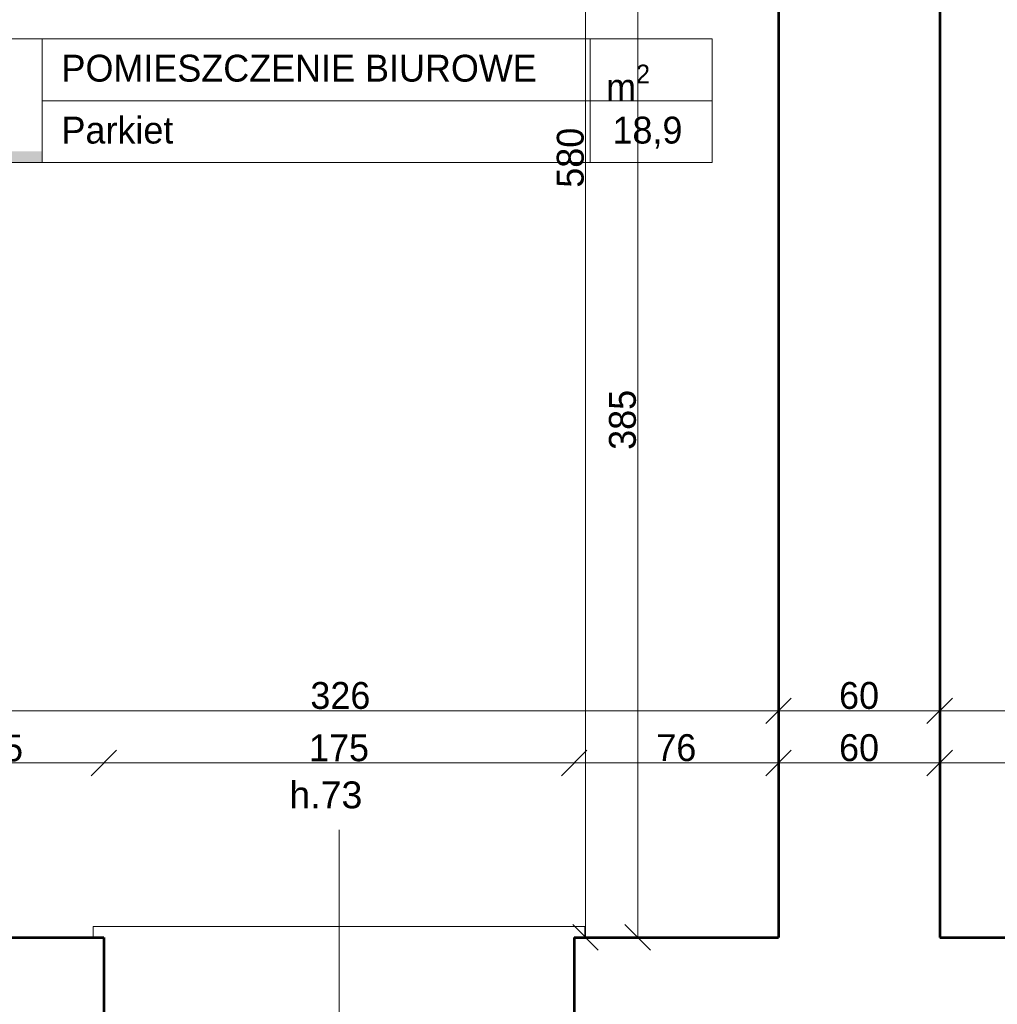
# Model space of a CAD drawing. Header units: inches. Extents: x -21887 to 84279, y -131485 to 67836.
# Tile 86 of 256: x 64477 to 68115, y -43208 to -39546. Entities that reach past the tile are written whole.
import ezdxf

# ---------------------------------------------------------------- set-up
doc = ezdxf.new("R2010")
doc.units = ezdxf.units.IN
doc.header["$MEASUREMENT"] = 0
doc.layers.get('0').update_dxf_attribs({"lineweight": 13})
doc.layers.get('Defpoints').update_dxf_attribs({"lineweight": 13})
for name, color, linetype, lineweight in [('AI_MURY', 7, 'Continuous', 53), ('Dimensioning', 7, 'Continuous', 13), ('DRZWI', 7, 'Continuous', 13), ('OPISY TABELKI', 7, 'Continuous', 13)]:
    doc.layers.add(name, color=color, linetype=linetype, lineweight=lineweight)
doc.styles.add('GENERATED_STYLE_7', font='txt')
doc.styles.add('GENERATED_STYLE_9', font='txt')
doc.styles.add('Style-Courier New', font='txt')
doc.dimstyles.new('Dimstyle_4', dxfattribs={"dimtxt": 100, "dimasz": 95, "dimexe": 0, "dimexo": 0, "dimgap": 0.09, "dimtad": 1, "dimdec": 0, "dimlfac": 0.1, "dimzin": 0, "dimdsep": 46, "dimlunit": 5, "dimtxsty": 'GENERATED_STYLE_7', "dimblk": 'ARROWHEAD_6', "dimcen": 0.09, "dimclrd": 161, "dimclre": 161, "dimclrt": 7, "dimadec": 0, "dimazin": 0, "dimtfac": 1, "dimtdec": 0, "dimtmove": 0, "dimatfit": 3, "dimfxl": 0, "dimtolj": 1, "dimtzin": 0, "dimarcsym": 0})
doc.dimstyles.new('Dimstyle_5', dxfattribs={"dimtxt": 100, "dimasz": 95, "dimexe": 0.18, "dimexo": 0, "dimgap": 0.09, "dimtad": 1, "dimtih": 1, "dimtoh": 1, "dimdec": 0, "dimlfac": 0.1, "dimzin": 0, "dimdsep": 46, "dimlunit": 5, "dimtxsty": 'GENERATED_STYLE_7', "dimblk": 'ARROWHEAD_6', "dimcen": 0.09, "dimclrd": 161, "dimclre": 161, "dimclrt": 7, "dimadec": 0, "dimazin": 0, "dimtfac": 1, "dimtdec": 0, "dimtmove": 0, "dimatfit": 3, "dimfxl": 0, "dimtolj": 1, "dimtzin": 0, "dimarcsym": 0})

# ---------------------------------------------------------------- blocks, each defined once
blk = doc.blocks.new('ARROWHEAD_6')
at = {"color": 0, "linetype": 'Continuous'}
for p, q in [((-0.5, -0.5), (0.5, 0.5)), ((0, 0), (-1, 0))]:
    blk.add_line(p, q, dxfattribs=at)
blk = doc.blocks.new('*U991')
at = {"layer": 'Defpoints', "color": 0, "linetype": 'Continuous'}
for p in [(64040.5, -42116.5), (67300.5, -42116.5), (67300.5, -42116.5)]:
    blk.add_point(p, dxfattribs=at)
at = {"layer": 'Dimensioning', "color": 161, "linetype": 'Continuous', "lineweight": -2}
for p, q in [((64040.5, -42116.5), (64040.5, -42116.3)), ((64135.5, -42116.5), (67205.5, -42116.5)), ((67300.5, -42116.5), (67300.5, -42116.7))]:
    blk.add_line(p, q, dxfattribs=at)
at = {"layer": 'Dimensioning', "color": 161, "linetype": 'Continuous', "lineweight": -2, "xscale": 95, "yscale": 95, "zscale": 95, "rotation": 180}
blk.add_blockref('ARROWHEAD_6', (64040.5, -42116.5), dxfattribs=at)
at = {"layer": 'Dimensioning', "color": 161, "linetype": 'Continuous', "lineweight": -2, "xscale": 95, "yscale": 95, "zscale": 95}
blk.add_blockref('ARROWHEAD_6', (67300.5, -42116.5), dxfattribs=at)
at = {"layer": 'Dimensioning', "color": 7, "linetype": 'Continuous', "insert": (65670.5, -42060.2), "char_height": 100, "attachment_point": 5, "style": 'GENERATED_STYLE_7'}
blk.add_mtext('326', dxfattribs=at)
blk = doc.blocks.new('*D1860')
at = {"layer": 'Defpoints'}
for p in [(64040.5, -42116.5), (65670.5, -42116.5), (67300.5, -42116.5), (67300.5, -42116.5)]:
    blk.add_point(p, dxfattribs=at)
at = {"layer": 'Dimensioning', "color": 161, "linetype": 'Continuous'}
blk.add_blockref('*U991', (0, 0), dxfattribs=at)
blk = doc.blocks.new('*U992')
at = {"layer": 'Defpoints', "color": 0, "linetype": 'Continuous'}
for p in [(67300.5, -42116.5), (67900.5, -42116.5), (67900.5, -42116.5)]:
    blk.add_point(p, dxfattribs=at)
at = {"layer": 'Dimensioning', "color": 161, "linetype": 'Continuous', "lineweight": -2}
for p, q in [((67300.5, -42116.5), (67300.5, -42116.7)), ((67395.5, -42116.5), (67805.5, -42116.5)), ((67900.5, -42116.5), (67900.5, -42116.3))]:
    blk.add_line(p, q, dxfattribs=at)
at = {"layer": 'Dimensioning', "color": 161, "linetype": 'Continuous', "lineweight": -2, "xscale": 95, "yscale": 95, "zscale": 95, "rotation": 180}
blk.add_blockref('ARROWHEAD_6', (67300.5, -42116.5), dxfattribs=at)
at = {"layer": 'Dimensioning', "color": 161, "linetype": 'Continuous', "lineweight": -2, "xscale": 95, "yscale": 95, "zscale": 95}
blk.add_blockref('ARROWHEAD_6', (67900.5, -42116.5), dxfattribs=at)
at = {"layer": 'Dimensioning', "color": 7, "linetype": 'Continuous', "insert": (67600.5, -42060.2), "char_height": 100, "attachment_point": 5, "style": 'GENERATED_STYLE_7'}
blk.add_mtext('60', dxfattribs=at)
blk = doc.blocks.new('*D1861')
at = {"layer": 'Defpoints'}
for p in [(67300.5, -42116.5), (67600.5, -42116.5), (67900.5, -42116.5), (67900.5, -42116.5)]:
    blk.add_point(p, dxfattribs=at)
at = {"layer": 'Dimensioning', "color": 161, "linetype": 'Continuous'}
blk.add_blockref('*U992', (0, 0), dxfattribs=at)
blk = doc.blocks.new('*U993')
at = {"layer": 'Defpoints', "color": 0, "linetype": 'Continuous'}
for p in [(67900.5, -42116.5), (73700.5, -42116.5), (73700.5, -42116.5)]:
    blk.add_point(p, dxfattribs=at)
at = {"layer": 'Dimensioning', "color": 161, "linetype": 'Continuous', "lineweight": -2}
for p, q in [((67900.5, -42116.5), (67900.5, -42116.3)), ((67995.5, -42116.5), (73605.5, -42116.5)), ((73700.5, -42116.5), (73700.5, -42116.3))]:
    blk.add_line(p, q, dxfattribs=at)
at = {"layer": 'Dimensioning', "color": 161, "linetype": 'Continuous', "lineweight": -2, "xscale": 95, "yscale": 95, "zscale": 95, "rotation": 180}
blk.add_blockref('ARROWHEAD_6', (67900.5, -42116.5), dxfattribs=at)
at = {"layer": 'Dimensioning', "color": 161, "linetype": 'Continuous', "lineweight": -2, "xscale": 95, "yscale": 95, "zscale": 95}
blk.add_blockref('ARROWHEAD_6', (73700.5, -42116.5), dxfattribs=at)
at = {"layer": 'Dimensioning', "color": 7, "linetype": 'Continuous', "insert": (70800.5, -42060.2), "char_height": 100, "attachment_point": 5, "style": 'GENERATED_STYLE_7'}
blk.add_mtext('580', dxfattribs=at)
blk = doc.blocks.new('*D1862')
at = {"layer": 'Defpoints'}
for p in [(67900.5, -42116.5), (70800.5, -42116.5), (73700.5, -42116.5), (73700.5, -42116.5)]:
    blk.add_point(p, dxfattribs=at)
at = {"layer": 'Dimensioning', "color": 161, "linetype": 'Continuous'}
blk.add_blockref('*U993', (0, 0), dxfattribs=at)
blk = doc.blocks.new('*U320')
at = {"layer": 'Defpoints', "color": 0, "linetype": 'Continuous'}
for p in [(66776.9, -39109.3), (67300.5, -39109.3), (67300.5, -42959.3)]:
    blk.add_point(p, dxfattribs=at)
at = {"layer": 'Dimensioning', "color": 161, "linetype": 'Continuous', "lineweight": -2}
for p, q in [((66777.1, -39109.3), (66776.9, -39109.3)), ((66776.9, -42864.3), (66776.9, -39204.3)), ((66777.1, -42959.3), (66776.9, -42959.3))]:
    blk.add_line(p, q, dxfattribs=at)
at = {"layer": 'Dimensioning', "color": 161, "linetype": 'Continuous', "lineweight": -2, "xscale": 95, "yscale": 95, "zscale": 95}
for p, rotation in [((66776.9, -39109.3), 90), ((66776.9, -42959.3), 270)]:
    blk.add_blockref('ARROWHEAD_6', p, dxfattribs=dict(at, rotation=rotation))
at = {"layer": 'Dimensioning', "color": 7, "linetype": 'Continuous', "insert": (66720.6, -41034.3), "char_height": 100, "attachment_point": 5, "rotation": 90, "style": 'GENERATED_STYLE_7'}
blk.add_mtext('385', dxfattribs=at)
blk = doc.blocks.new('*D2198')
at = {"layer": 'Defpoints'}
for p in [(66776.9, -39109.3), (67300.5, -39109.3), (66776.9, -41034.3), (67300.5, -42959.3)]:
    blk.add_point(p, dxfattribs=at)
at = {"layer": 'Dimensioning', "color": 161, "linetype": 'Continuous'}
blk.add_blockref('*U320', (0, 0), dxfattribs=at)
blk = doc.blocks.new('*U347')
at = {"layer": 'Defpoints', "color": 0, "linetype": 'Continuous'}
for p in [(66582.8, -37159.3), (67300.5, -37159.3), (67300.5, -42959.3)]:
    blk.add_point(p, dxfattribs=at)
at = {"layer": 'Dimensioning', "color": 161, "linetype": 'Continuous', "lineweight": -2}
for p, q in [((66583, -37159.3), (66582.8, -37159.3)), ((66582.8, -42864.3), (66582.8, -37254.3)), ((66583, -42959.3), (66582.8, -42959.3))]:
    blk.add_line(p, q, dxfattribs=at)
at = {"layer": 'Dimensioning', "color": 161, "linetype": 'Continuous', "lineweight": -2, "xscale": 95, "yscale": 95, "zscale": 95}
for p, rotation in [((66582.8, -37159.3), 90), ((66582.8, -42959.3), 270)]:
    blk.add_blockref('ARROWHEAD_6', p, dxfattribs=dict(at, rotation=rotation))
at = {"layer": 'Dimensioning', "color": 7, "linetype": 'Continuous', "insert": (66526.5, -40059.3), "char_height": 100, "attachment_point": 5, "rotation": 90, "style": 'GENERATED_STYLE_7'}
blk.add_mtext('580', dxfattribs=at)
blk = doc.blocks.new('*D2288')
at = {"layer": 'Defpoints'}
for p in [(66582.8, -37159.3), (67300.5, -37159.3), (66582.8, -40059.3), (67300.5, -42959.3)]:
    blk.add_point(p, dxfattribs=at)
at = {"layer": 'Dimensioning', "color": 161, "linetype": 'Continuous'}
blk.add_blockref('*U347', (0, 0), dxfattribs=at)
blk = doc.blocks.new('*U1212')
at = {"layer": 'Defpoints', "color": 0, "linetype": 'Continuous'}
for p in [(64790.5, -42310.6), (64040.5, -42959.3), (64790.5, -43079.1)]:
    blk.add_point(p, dxfattribs=at)
at = {"layer": 'Dimensioning', "color": 161, "linetype": 'Continuous', "lineweight": -2}
for p, q in [((64040.5, -42310.8), (64040.5, -42310.4)), ((64135.5, -42310.6), (64695.5, -42310.6)), ((64790.5, -42310.8), (64790.5, -42310.4))]:
    blk.add_line(p, q, dxfattribs=at)
at = {"layer": 'Dimensioning', "color": 161, "linetype": 'Continuous', "lineweight": -2, "xscale": 95, "yscale": 95, "zscale": 95, "rotation": 180}
blk.add_blockref('ARROWHEAD_6', (64040.5, -42310.6), dxfattribs=at)
at = {"layer": 'Dimensioning', "color": 161, "linetype": 'Continuous', "lineweight": -2, "xscale": 95, "yscale": 95, "zscale": 95}
blk.add_blockref('ARROWHEAD_6', (64790.5, -42310.6), dxfattribs=at)
at = {"layer": 'Dimensioning', "color": 7, "linetype": 'Continuous', "insert": (64415.5, -42255.6), "char_height": 100, "attachment_point": 5, "style": 'GENERATED_STYLE_7'}
blk.add_mtext('75', dxfattribs=at)
blk = doc.blocks.new('*D2344')
at = {"layer": 'Defpoints'}
for p in [(64415.5, -42310.6), (64790.5, -42310.6), (64040.5, -42959.3), (64790.5, -43079.1)]:
    blk.add_point(p, dxfattribs=at)
at = {"layer": 'Dimensioning', "color": 161, "linetype": 'Continuous'}
blk.add_blockref('*U1212', (0, 0), dxfattribs=at)
blk = doc.blocks.new('*U1213')
at = {"layer": 'Defpoints', "color": 0, "linetype": 'Continuous'}
for p in [(66540.5, -42310.6), (64790.5, -43079.1), (66540.5, -43127.4)]:
    blk.add_point(p, dxfattribs=at)
at = {"layer": 'Dimensioning', "color": 161, "linetype": 'Continuous', "lineweight": -2}
for p, q in [((64790.5, -42310.8), (64790.5, -42310.4)), ((64885.5, -42310.6), (66445.5, -42310.6)), ((66540.5, -42310.8), (66540.5, -42310.4))]:
    blk.add_line(p, q, dxfattribs=at)
at = {"layer": 'Dimensioning', "color": 161, "linetype": 'Continuous', "lineweight": -2, "xscale": 95, "yscale": 95, "zscale": 95, "rotation": 180}
blk.add_blockref('ARROWHEAD_6', (64790.5, -42310.6), dxfattribs=at)
at = {"layer": 'Dimensioning', "color": 161, "linetype": 'Continuous', "lineweight": -2, "xscale": 95, "yscale": 95, "zscale": 95}
blk.add_blockref('ARROWHEAD_6', (66540.5, -42310.6), dxfattribs=at)
at = {"layer": 'Dimensioning', "color": 7, "linetype": 'Continuous', "insert": (65665.5, -42254.8), "char_height": 100, "attachment_point": 5, "style": 'GENERATED_STYLE_7'}
blk.add_mtext('175', dxfattribs=at)
blk = doc.blocks.new('*D2345')
at = {"layer": 'Defpoints'}
for p in [(65665.5, -42310.6), (66540.5, -42310.6), (64790.5, -43079.1), (66540.5, -43127.4)]:
    blk.add_point(p, dxfattribs=at)
at = {"layer": 'Dimensioning', "color": 161, "linetype": 'Continuous'}
blk.add_blockref('*U1213', (0, 0), dxfattribs=at)
blk = doc.blocks.new('*U1214')
at = {"layer": 'Defpoints', "color": 0, "linetype": 'Continuous'}
for p in [(67300.5, -42310.6), (67300.5, -42959.3), (66540.5, -43127.4)]:
    blk.add_point(p, dxfattribs=at)
at = {"layer": 'Dimensioning', "color": 161, "linetype": 'Continuous', "lineweight": -2}
for p, q in [((66540.5, -42310.8), (66540.5, -42310.4)), ((66635.5, -42310.6), (67205.5, -42310.6)), ((67300.5, -42310.8), (67300.5, -42310.4))]:
    blk.add_line(p, q, dxfattribs=at)
at = {"layer": 'Dimensioning', "color": 161, "linetype": 'Continuous', "lineweight": -2, "xscale": 95, "yscale": 95, "zscale": 95, "rotation": 180}
blk.add_blockref('ARROWHEAD_6', (66540.5, -42310.6), dxfattribs=at)
at = {"layer": 'Dimensioning', "color": 161, "linetype": 'Continuous', "lineweight": -2, "xscale": 95, "yscale": 95, "zscale": 95}
blk.add_blockref('ARROWHEAD_6', (67300.5, -42310.6), dxfattribs=at)
at = {"layer": 'Dimensioning', "color": 7, "linetype": 'Continuous', "insert": (66920.5, -42254.3), "char_height": 100, "attachment_point": 5, "style": 'GENERATED_STYLE_7'}
blk.add_mtext('76', dxfattribs=at)
blk = doc.blocks.new('*D2346')
at = {"layer": 'Defpoints'}
for p in [(66920.5, -42310.6), (67300.5, -42310.6), (67300.5, -42959.3), (66540.5, -43127.4)]:
    blk.add_point(p, dxfattribs=at)
at = {"layer": 'Dimensioning', "color": 161, "linetype": 'Continuous'}
blk.add_blockref('*U1214', (0, 0), dxfattribs=at)
blk = doc.blocks.new('*U1215')
at = {"layer": 'Defpoints', "color": 0, "linetype": 'Continuous'}
for p in [(67900.5, -42310.6), (67300.5, -42959.3), (67900.5, -42959.3)]:
    blk.add_point(p, dxfattribs=at)
at = {"layer": 'Dimensioning', "color": 161, "linetype": 'Continuous', "lineweight": -2}
for p, q in [((67300.5, -42310.8), (67300.5, -42310.4)), ((67395.5, -42310.6), (67805.5, -42310.6)), ((67900.5, -42310.8), (67900.5, -42310.4))]:
    blk.add_line(p, q, dxfattribs=at)
at = {"layer": 'Dimensioning', "color": 161, "linetype": 'Continuous', "lineweight": -2, "xscale": 95, "yscale": 95, "zscale": 95, "rotation": 180}
blk.add_blockref('ARROWHEAD_6', (67300.5, -42310.6), dxfattribs=at)
at = {"layer": 'Dimensioning', "color": 161, "linetype": 'Continuous', "lineweight": -2, "xscale": 95, "yscale": 95, "zscale": 95}
blk.add_blockref('ARROWHEAD_6', (67900.5, -42310.6), dxfattribs=at)
at = {"layer": 'Dimensioning', "color": 7, "linetype": 'Continuous', "insert": (67600.5, -42254.3), "char_height": 100, "attachment_point": 5, "style": 'GENERATED_STYLE_7'}
blk.add_mtext('60', dxfattribs=at)
blk = doc.blocks.new('*D2347')
at = {"layer": 'Defpoints'}
for p in [(67600.5, -42310.6), (67900.5, -42310.6), (67300.5, -42959.3), (67900.5, -42959.3)]:
    blk.add_point(p, dxfattribs=at)
at = {"layer": 'Dimensioning', "color": 161, "linetype": 'Continuous'}
blk.add_blockref('*U1215', (0, 0), dxfattribs=at)
blk = doc.blocks.new('*U1216')
at = {"layer": 'Defpoints', "color": 0, "linetype": 'Continuous'}
for p in [(70171.4, -42310.6), (67900.5, -42959.3), (70171.4, -43079.1)]:
    blk.add_point(p, dxfattribs=at)
at = {"layer": 'Dimensioning', "color": 161, "linetype": 'Continuous', "lineweight": -2}
for p, q in [((67900.5, -42310.8), (67900.5, -42310.4)), ((67995.5, -42310.6), (70076.4, -42310.6)), ((70171.4, -42310.8), (70171.4, -42310.4))]:
    blk.add_line(p, q, dxfattribs=at)
at = {"layer": 'Dimensioning', "color": 161, "linetype": 'Continuous', "lineweight": -2, "xscale": 95, "yscale": 95, "zscale": 95, "rotation": 180}
blk.add_blockref('ARROWHEAD_6', (67900.5, -42310.6), dxfattribs=at)
at = {"layer": 'Dimensioning', "color": 161, "linetype": 'Continuous', "lineweight": -2, "xscale": 95, "yscale": 95, "zscale": 95}
blk.add_blockref('ARROWHEAD_6', (70171.4, -42310.6), dxfattribs=at)
at = {"layer": 'Dimensioning', "color": 7, "linetype": 'Continuous', "insert": (69036, -42255.5), "char_height": 100, "attachment_point": 5, "style": 'GENERATED_STYLE_7'}
blk.add_mtext('227', dxfattribs=at)
blk = doc.blocks.new('*D2348')
at = {"layer": 'Defpoints'}
for p in [(69036, -42310.6), (70171.4, -42310.6), (67900.5, -42959.3), (70171.4, -43079.1)]:
    blk.add_point(p, dxfattribs=at)
at = {"layer": 'Dimensioning', "color": 161, "linetype": 'Continuous'}
blk.add_blockref('*U1216', (0, 0), dxfattribs=at)
blk = doc.blocks.new('*U1289')
at = {"layer": 'Defpoints', "color": 0, "linetype": 'Continuous'}
for p in [(67900.5, -42310.6), (67900.5, -42959.3), (70171.4, -43079.1)]:
    blk.add_point(p, dxfattribs=at)
at = {"layer": 'Dimensioning', "color": 161, "linetype": 'Continuous', "lineweight": -2}
for p, q in [((67900.5, -42310.8), (67900.5, -42310.4)), ((70076.4, -42310.6), (67995.5, -42310.6)), ((70171.4, -42310.8), (70171.4, -42310.4))]:
    blk.add_line(p, q, dxfattribs=at)
at = {"layer": 'Dimensioning', "color": 161, "linetype": 'Continuous', "lineweight": -2, "xscale": 95, "yscale": 95, "zscale": 95, "rotation": 180}
blk.add_blockref('ARROWHEAD_6', (67900.5, -42310.6), dxfattribs=at)
at = {"layer": 'Dimensioning', "color": 161, "linetype": 'Continuous', "lineweight": -2, "xscale": 95, "yscale": 95, "zscale": 95}
blk.add_blockref('ARROWHEAD_6', (70171.4, -42310.6), dxfattribs=at)
at = {"layer": 'Dimensioning', "color": 7, "linetype": 'Continuous', "insert": (69036, -42255.5), "char_height": 100, "attachment_point": 5, "style": 'GENERATED_STYLE_7'}
blk.add_mtext('227', dxfattribs=at)
blk = doc.blocks.new('*D2431')
at = {"layer": 'Defpoints'}
for p in [(67900.5, -42310.6), (69036, -42310.6), (67900.5, -42959.3), (70171.4, -43079.1)]:
    blk.add_point(p, dxfattribs=at)
at = {"layer": 'Dimensioning', "color": 161, "linetype": 'Continuous'}
blk.add_blockref('*U1289', (0, 0), dxfattribs=at)
blk = doc.blocks.new('*U1290')
at = {"layer": 'Defpoints', "color": 0, "linetype": 'Continuous'}
for p in [(67300.5, -42310.6), (67300.5, -42959.3), (67900.5, -42959.3)]:
    blk.add_point(p, dxfattribs=at)
at = {"layer": 'Dimensioning', "color": 161, "linetype": 'Continuous', "lineweight": -2}
for p, q in [((67300.5, -42310.8), (67300.5, -42310.4)), ((67805.5, -42310.6), (67395.5, -42310.6)), ((67900.5, -42310.8), (67900.5, -42310.4))]:
    blk.add_line(p, q, dxfattribs=at)
at = {"layer": 'Dimensioning', "color": 161, "linetype": 'Continuous', "lineweight": -2, "xscale": 95, "yscale": 95, "zscale": 95, "rotation": 180}
blk.add_blockref('ARROWHEAD_6', (67300.5, -42310.6), dxfattribs=at)
at = {"layer": 'Dimensioning', "color": 161, "linetype": 'Continuous', "lineweight": -2, "xscale": 95, "yscale": 95, "zscale": 95}
blk.add_blockref('ARROWHEAD_6', (67900.5, -42310.6), dxfattribs=at)
at = {"layer": 'Dimensioning', "color": 7, "linetype": 'Continuous', "insert": (67600.5, -42254.3), "char_height": 100, "attachment_point": 5, "style": 'GENERATED_STYLE_7'}
blk.add_mtext('60', dxfattribs=at)
blk = doc.blocks.new('*D2432')
at = {"layer": 'Defpoints'}
for p in [(67300.5, -42310.6), (67600.5, -42310.6), (67300.5, -42959.3), (67900.5, -42959.3)]:
    blk.add_point(p, dxfattribs=at)
at = {"layer": 'Dimensioning', "color": 161, "linetype": 'Continuous'}
blk.add_blockref('*U1290', (0, 0), dxfattribs=at)
blk = doc.blocks.new('*U1291')
at = {"layer": 'Defpoints', "color": 0, "linetype": 'Continuous'}
for p in [(66540.5, -42310.6), (67300.5, -42959.3), (66540.5, -43127.4)]:
    blk.add_point(p, dxfattribs=at)
at = {"layer": 'Dimensioning', "color": 161, "linetype": 'Continuous', "lineweight": -2}
for p, q in [((66540.5, -42310.8), (66540.5, -42310.4)), ((67205.5, -42310.6), (66635.5, -42310.6)), ((67300.5, -42310.8), (67300.5, -42310.4))]:
    blk.add_line(p, q, dxfattribs=at)
at = {"layer": 'Dimensioning', "color": 161, "linetype": 'Continuous', "lineweight": -2, "xscale": 95, "yscale": 95, "zscale": 95, "rotation": 180}
blk.add_blockref('ARROWHEAD_6', (66540.5, -42310.6), dxfattribs=at)
at = {"layer": 'Dimensioning', "color": 161, "linetype": 'Continuous', "lineweight": -2, "xscale": 95, "yscale": 95, "zscale": 95}
blk.add_blockref('ARROWHEAD_6', (67300.5, -42310.6), dxfattribs=at)
at = {"layer": 'Dimensioning', "color": 7, "linetype": 'Continuous', "insert": (66920.5, -42254.3), "char_height": 100, "attachment_point": 5, "style": 'GENERATED_STYLE_7'}
blk.add_mtext('76', dxfattribs=at)
blk = doc.blocks.new('*D2433')
at = {"layer": 'Defpoints'}
for p in [(66540.5, -42310.6), (66920.5, -42310.6), (67300.5, -42959.3), (66540.5, -43127.4)]:
    blk.add_point(p, dxfattribs=at)
at = {"layer": 'Dimensioning', "color": 161, "linetype": 'Continuous'}
blk.add_blockref('*U1291', (0, 0), dxfattribs=at)
blk = doc.blocks.new('*U1292')
at = {"layer": 'Defpoints', "color": 0, "linetype": 'Continuous'}
for p in [(64790.5, -42310.6), (64790.5, -43079.1), (66540.5, -43127.4)]:
    blk.add_point(p, dxfattribs=at)
at = {"layer": 'Dimensioning', "color": 161, "linetype": 'Continuous', "lineweight": -2}
for p, q in [((64790.5, -42310.8), (64790.5, -42310.4)), ((66445.5, -42310.6), (64885.5, -42310.6)), ((66540.5, -42310.8), (66540.5, -42310.4))]:
    blk.add_line(p, q, dxfattribs=at)
at = {"layer": 'Dimensioning', "color": 161, "linetype": 'Continuous', "lineweight": -2, "xscale": 95, "yscale": 95, "zscale": 95, "rotation": 180}
blk.add_blockref('ARROWHEAD_6', (64790.5, -42310.6), dxfattribs=at)
at = {"layer": 'Dimensioning', "color": 161, "linetype": 'Continuous', "lineweight": -2, "xscale": 95, "yscale": 95, "zscale": 95}
blk.add_blockref('ARROWHEAD_6', (66540.5, -42310.6), dxfattribs=at)
at = {"layer": 'Dimensioning', "color": 7, "linetype": 'Continuous', "insert": (65665.5, -42254.8), "char_height": 100, "attachment_point": 5, "style": 'GENERATED_STYLE_7'}
blk.add_mtext('175', dxfattribs=at)
blk = doc.blocks.new('*D2434')
at = {"layer": 'Defpoints'}
for p in [(64790.5, -42310.6), (65665.5, -42310.6), (64790.5, -43079.1), (66540.5, -43127.4)]:
    blk.add_point(p, dxfattribs=at)
at = {"layer": 'Dimensioning', "color": 161, "linetype": 'Continuous'}
blk.add_blockref('*U1292', (0, 0), dxfattribs=at)
blk = doc.blocks.new('*U1293')
at = {"layer": 'Defpoints', "color": 0, "linetype": 'Continuous'}
for p in [(64040.5, -42310.6), (64040.5, -42959.3), (64790.5, -43079.1)]:
    blk.add_point(p, dxfattribs=at)
at = {"layer": 'Dimensioning', "color": 161, "linetype": 'Continuous', "lineweight": -2}
for p, q in [((64040.5, -42310.8), (64040.5, -42310.4)), ((64695.5, -42310.6), (64135.5, -42310.6)), ((64790.5, -42310.8), (64790.5, -42310.4))]:
    blk.add_line(p, q, dxfattribs=at)
at = {"layer": 'Dimensioning', "color": 161, "linetype": 'Continuous', "lineweight": -2, "xscale": 95, "yscale": 95, "zscale": 95, "rotation": 180}
blk.add_blockref('ARROWHEAD_6', (64040.5, -42310.6), dxfattribs=at)
at = {"layer": 'Dimensioning', "color": 161, "linetype": 'Continuous', "lineweight": -2, "xscale": 95, "yscale": 95, "zscale": 95}
blk.add_blockref('ARROWHEAD_6', (64790.5, -42310.6), dxfattribs=at)
at = {"layer": 'Dimensioning', "color": 7, "linetype": 'Continuous', "insert": (64415.5, -42255.6), "char_height": 100, "attachment_point": 5, "style": 'GENERATED_STYLE_7'}
blk.add_mtext('75', dxfattribs=at)
blk = doc.blocks.new('*D2435')
at = {"layer": 'Defpoints'}
for p in [(64040.5, -42310.6), (64415.5, -42310.6), (64040.5, -42959.3), (64790.5, -43079.1)]:
    blk.add_point(p, dxfattribs=at)
at = {"layer": 'Dimensioning', "color": 161, "linetype": 'Continuous'}
blk.add_blockref('*U1293', (0, 0), dxfattribs=at)

msp = doc.modelspace()

# ---------------------------------------------------------------- hatches: boundary and pattern name
at = {"layer": 'OPISY TABELKI', "extrusion": (0, 0, -1)}
msp.add_hatch(color=7, dxfattribs=at).paths.add_polyline_path([(-64561.1, -40077.4), (-64561.1, -40035.3), (-64184.7, -40035.3), (-64184.7, -40077.4)], flags=16)

# ---------------------------------------------------------------- linework, layer by layer
at = {"layer": 'AI_MURY', "color": 7, "linetype": 'Continuous'}
for p, q in [((67900.5, -39029.3), (67900.5, -42959.3)), ((67300.5, -39109.3), (67300.5, -42959.3)), ((63040.5, -42959.3), (64790.5, -42959.3)), ((64790.5, -42959.3), (64790.5, -43489.3)), ((66540.5, -42959.3), (67300.5, -42959.3)), ((66540.5, -42959.3), (66540.5, -43489.3)), ((67900.5, -42959.3), (70170.5, -42959.3))]:
    msp.add_line(p, q, dxfattribs=at)
at = {"layer": 'DRZWI', "color": 220, "linetype": 'Continuous'}
msp.add_line((65665.5, -44409.7), (65665.5, -42558.9), dxfattribs=at)
at = {"layer": 'DRZWI', "color": 251, "linetype": 'Continuous'}
for p, q in [((64750.5, -42919.3), (66580.5, -42919.3)), ((64750.5, -42959.3), (64750.5, -42919.3)), ((66580.5, -42959.3), (66580.5, -42919.3))]:
    msp.add_line(p, q, dxfattribs=at)
at = {"layer": 'OPISY TABELKI', "color": 7, "linetype": 'Continuous'}
for p, q in [((64184.7, -39616.7), (67054.5, -39616.7)), ((64561.1, -39616.7), (64561.1, -40077.4)), ((66600.4, -39616.7), (66600.4, -40077.4)), ((67054.5, -39616.7), (67054.5, -40077.4)), ((64561.1, -39847), (67054.5, -39847)), ((64184.7, -40077.4), (67054.5, -40077.4))]:
    msp.add_line(p, q, dxfattribs=at)

# ---------------------------------------------------------------- texts
at = {"layer": 'DRZWI', "color": 220, "insert": (65480.5, -42379.3), "char_height": 100, "width": 460.863, "attachment_point": 1, "style": 'GENERATED_STYLE_7'}
msp.add_mtext('\\fArial|b0|i0|c238|p39;h.73', dxfattribs=at)
at = {"layer": 'OPISY TABELKI', "color": 7, "char_height": 100, "attachment_point": 1, "style": 'GENERATED_STYLE_9'}
for s, insert, width in [('POMIESZCZENIE BIUROWE ', (64633, -39676.1), 2409.415), ('\\A1;m\\H70.000000;\\S2^  ;', (66659.3, -39712.8), 323.775), ('Parkiet  ', (64633, -39906.5), 2409.415), ('18,9     ', (66683, -39906.5), 424.969)]:
    msp.add_mtext(s, dxfattribs=dict(at, insert=insert, width=width))

# ---------------------------------------------------------------- dimensions: what is measured, and where the dimension line sits
at = {"layer": 'Dimensioning', "color": 161, "linetype": 'Continuous'}
for base, p1, p2, angle, dimstyle, picture, middle in [((66582.8, -37159.3), (67300.5, -42959.3), (67300.5, -37159.3), 90, 'Dimstyle_4', '*D2288', (66582.8, -40059.3)), ((66776.9, -39109.3), (67300.5, -42959.3), (67300.5, -39109.3), 90, 'Dimstyle_4', '*D2198', (66776.9, -41034.3)), ((64040.5, -42310.6), (64790.5, -43079.1), (64040.5, -42959.3), 180, 'Dimstyle_5', '*D2435', (64415.5, -42310.6)), ((64790.5, -42310.6), (66540.5, -43127.4), (64790.5, -43079.1), 180, 'Dimstyle_5', '*D2434', (65665.5, -42310.6)), ((66540.5, -42310.6), (67300.5, -42959.3), (66540.5, -43127.4), 180, 'Dimstyle_5', '*D2433', (66920.5, -42310.6)), ((67300.5, -42310.6), (67900.5, -42959.3), (67300.5, -42959.3), 180, 'Dimstyle_5', '*D2432', (67600.5, -42310.6)), ((67900.5, -42310.6), (70171.4, -43079.1), (67900.5, -42959.3), 180, 'Dimstyle_5', '*D2431', (69036, -42310.6))]:
    dim = msp.add_linear_dim(base=base, p1=p1, p2=p2, angle=angle, dimstyle=dimstyle, override={"dimtxsty": 'Style-Courier New', "dimclrd": 0, "dimclre": 161, "dimlwe": 0}, dxfattribs=at)
    dim.commit()
    dim.dimension.update_dxf_attribs({"geometry": picture, "text_midpoint": middle, "dimtype": 128})
for base, p1, p2, picture, middle in [((67300.5, -42116.5), (64040.5, -42116.5), (67300.5, -42116.5), '*D1860', (65670.5, -42116.5)), ((67900.5, -42116.5), (67300.5, -42116.5), (67900.5, -42116.5), '*D1861', (67600.5, -42116.5)), ((73700.5, -42116.5), (67900.5, -42116.5), (73700.5, -42116.5), '*D1862', (70800.5, -42116.5)), ((64790.5, -42310.6), (64040.5, -42959.3), (64790.5, -43079.1), '*D2344', (64415.5, -42310.6)), ((66540.5, -42310.6), (64790.5, -43079.1), (66540.5, -43127.4), '*D2345', (65665.5, -42310.6)), ((67300.5, -42310.6), (66540.5, -43127.4), (67300.5, -42959.3), '*D2346', (66920.5, -42310.6)), ((67900.5, -42310.6), (67300.5, -42959.3), (67900.5, -42959.3), '*D2347', (67600.5, -42310.6)), ((70171.4, -42310.6), (67900.5, -42959.3), (70171.4, -43079.1), '*D2348', (69036, -42310.6))]:
    dim = msp.add_linear_dim(base=base, p1=p1, p2=p2, dimstyle='Dimstyle_5', override={"dimtxsty": 'Style-Courier New', "dimclrd": 0, "dimclre": 161, "dimlwe": 0}, dxfattribs=at)
    dim.commit()
    dim.dimension.update_dxf_attribs({"geometry": picture, "text_midpoint": middle, "dimtype": 128})

doc.saveas('drawing.dxf')
